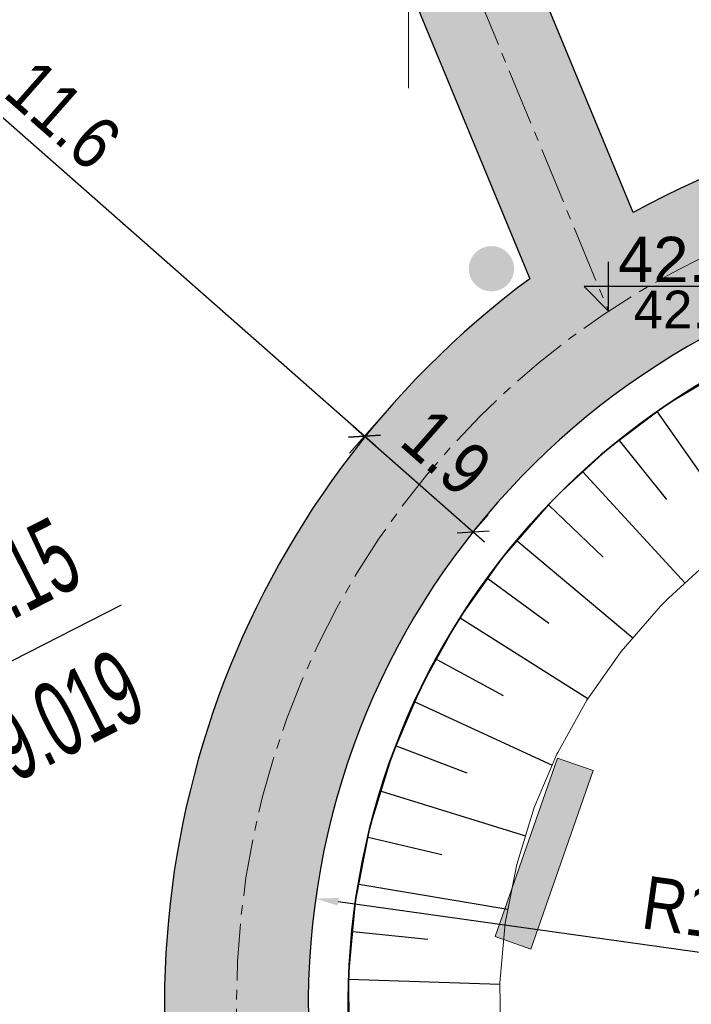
# Model space of a CAD drawing. Header units: metres. Extents: x 0 to 5465380, y 0 to 5925815.
# Tile 111 of 141: x 5463945 to 5463954, y 5925585 to 5925598. Entities that reach past the tile are written whole.
import ezdxf

# ---------------------------------------------------------------- set-up
doc = ezdxf.new("R2010")
doc.units = ezdxf.units.M
doc.linetypes.add('CENTER2', pattern=[1.125, 0.75, -0.125, 0.125, -0.125])
for name, color, linetype, lineweight in [('$DR - obrzeże 8x30', 34, 'Continuous', 30), ('$DR - osie ścieżek', 7, 'CENTER2', 15), ('$DR - wyp. chodnik', 44, 'Continuous', 5), ('$DR - zał. arch.', 7, 'Continuous', 13), ('$DR - zał. mapa', 250, 'Continuous', 0), ('0_Nr_Pióra__205', 150, 'Continuous', 200), ('___ławki_Nr_Pióra__141', 7, 'Continuous', 0), ('___ławki_Nr_Pióra__246', 34, 'Continuous', 211)]:
    doc.layers.add(name, color=color, linetype=linetype, lineweight=lineweight)
for name, color, linetype in [('$DR - wymiary', 7, 'Continuous'), ('AecObjExplode_rys 1_Vport_D5A', 7, 'Continuous'), ('AecObjExplode_rys 3_Vport_DDD', 7, 'Continuous'), ('AecObjExplode_rys 4_Vport_E22', 7, 'Continuous'), ('C-DROGI-KORYTARZE', 7, 'Continuous'), ('C-DROGI-SYTUACJA-ETYKIETY', 7, 'Continuous'), ('C-DZIALKI', 5, 'Continuous')]:
    doc.layers.add(name, color=color, linetype=linetype)
doc.styles.add('ARIAL 2', font='ARIALN.TTF')
doc.styles.add('simplex', font='ARIALN.TTF', dxfattribs={"width": 0.7})
doc.styles.get("Standard").update_dxf_attribs({"font": 'arial.ttf'})
doc.dimstyles.new('LINIOWY', dxfattribs={"dimtxt": 0.7, "dimasz": 0.3, "dimexe": 0.3, "dimexo": 0, "dimgap": 0.2, "dimtad": 1, "dimzin": 9, "dimdsep": 46, "dimtxsty": 'ARIAL 2', "dimblk": 'OBLIQUE', "dimcen": 0, "dimdle": 0.2, "dimclrd": 7, "dimclre": 7, "dimclrt": 1, "dimadec": 0, "dimazin": 0, "dimtfac": 1, "dimtofl": 0, "dimtmove": 1, "dimatfit": 3, "dimldrblk": 'OBLIQUE', "dimfxl": 0.3, "dimfxlon": 1, "dimtolj": 1, "dimtzin": 1, "dimarcsym": 0})
doc.dimstyles.new('LINIOWY$4', dxfattribs={"dimtxt": 0.7, "dimasz": 0.3, "dimexe": 0.3, "dimexo": 0, "dimgap": 0.2, "dimtad": 1, "dimzin": 9, "dimdsep": 46, "dimtxsty": 'ARIAL 2', "dimblk1": 'OBLIQUE', "dimsah": 1, "dimcen": 0, "dimdle": 0.2, "dimclrd": 7, "dimclre": 7, "dimclrt": 1, "dimadec": 0, "dimazin": 0, "dimtfac": 1, "dimtofl": 0, "dimtmove": 1, "dimatfit": 3, "dimldrblk": 'OBLIQUE', "dimfxl": 0.3, "dimfxlon": 1, "dimtolj": 1, "dimtzin": 1, "dimarcsym": 0})

# ---------------------------------------------------------------- blocks, each defined once
blk = doc.blocks.new('GK.6640.1913.2022 szara')
at = {"color": 252, "linetype": 'Continuous', "lineweight": 13, "flags": 128}
blk.add_lwpolyline([(5463950, 5925597.5), (5463950, 5925602.5)], dxfattribs=at)
blk = doc.blocks.new('świetlica_bezrzecze_PB_PZT oczyszczony')
at = {"layer": '0_Nr_Pióra__205', "linetype": 'Continuous'}
blk.add_hatch(color=256, dxfattribs=at).paths.add_polyline_path([(5463950.796, 5925595.111, 1), (5463951.396, 5925595.111, 1)], flags=0)
at = {"layer": '___ławki_Nr_Pióra__246', "linetype": 'Continuous'}
blk.add_hatch(color=256, dxfattribs=at).paths.add_polyline_path([(5463952.441, 5925588.473), (5463951.969, 5925588.637), (5463951.146, 5925586.277), (5463951.618, 5925586.112)], flags=0)
at = {"layer": '___ławki_Nr_Pióra__141', "linetype": 'Continuous', "flags": 128}
blk.add_lwpolyline([(5463952.441, 5925588.473), (5463951.969, 5925588.637), (5463951.146, 5925586.277), (5463951.618, 5925586.112)], close=True, dxfattribs=at)
blk = doc.blocks.new('kota')
at = {"color": 0, "linetype": 'ByBlock', "lineweight": -2}
for p, q in [((0, 0), (0, 1)), ((2, 0.5), (-0.5, 0.5)), ((-0.5, 0.5), (0, 0))]:
    blk.add_line(p, q, dxfattribs=at)
blk = doc.blocks.new('*D36')
at = {"layer": '$DR - wymiary', "color": 7, "lineweight": -2, "transparency": 16777216}
blk.add_line((5463955.74, 5925585.801), (5463949.069, 5925586.738), dxfattribs=at)
at = {"layer": '$DR - wymiary', "color": 7, "transparency": 16777216}
blk.add_solid([(5463949.076, 5925586.788), (5463949.062, 5925586.689), (5463948.771, 5925586.78)], dxfattribs=at)
at = {"layer": 'Defpoints', "color": 0, "transparency": 16777216}
for p in [(5463948.771, 5925586.78), (5463958.724, 5925585.382)]:
    blk.add_point(p, dxfattribs=at)
at = {"layer": '$DR - wymiary', "color": 1, "transparency": 16777216, "insert": (5463954.386, 5925586.554), "char_height": 0.7, "attachment_point": 5, "rotation": 352.0072, "style": 'ARIAL 2'}
blk.add_mtext('\\A1;R10.05', dxfattribs=at)
blk = doc.blocks.new('_OBLIQUE')
at = {"color": 0, "linetype": 'ByBlock'}
blk.add_line((-0.5, -0.5), (0.5, 0.5), dxfattribs=at)
blk = doc.blocks.new('*D100')
at = {"layer": '$DR - wymiary', "color": 7, "lineweight": -2, "transparency": 16777216}
for p, q in [((5463966.706, 5925591.489), (5463966.524, 5925591.727)), ((5463950.583, 5925579.154), (5463966.865, 5925591.611)), ((5463950.742, 5925579.276), (5463950.56, 5925579.514))]:
    blk.add_line(p, q, dxfattribs=at)
at = {"layer": 'Defpoints', "color": 0, "transparency": 16777216}
for p in [(5463966.706, 5925591.489), (5463966.706, 5925591.489), (5463950.742, 5925579.276)]:
    blk.add_point(p, dxfattribs=at)
at = {"layer": '$DR - wymiary', "color": 7, "lineweight": -2, "transparency": 16777216, "xscale": 0.3, "yscale": 0.3, "zscale": 0.3}
for p, rotation in [((5463966.706, 5925591.489), 37.41772911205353), ((5463950.742, 5925579.276), 217.4177291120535)]:
    blk.add_blockref('_OBLIQUE', p, dxfattribs=dict(at, rotation=rotation))
at = {"layer": '$DR - wymiary', "color": 1, "transparency": 16777216, "insert": (5463958.385, 5925585.825), "char_height": 0.7, "attachment_point": 5, "rotation": 37.4177, "style": 'ARIAL 2'}
blk.add_mtext('\\A1;20.1', dxfattribs=at)
blk = doc.blocks.new('*D102')
at = {"layer": '$DR - wymiary', "color": 7, "lineweight": -2, "transparency": 16777216}
for p, q in [((5463940.909, 5925600.786), (5463940.512, 5925600.335)), ((5463949.568, 5925592.765), (5463940.56, 5925600.693)), ((5463949.616, 5925593.122), (5463949.22, 5925592.672))]:
    blk.add_line(p, q, dxfattribs=at)
at = {"layer": 'Defpoints', "color": 0, "transparency": 16777216}
for p in [(5463941.045, 5925600.941), (5463940.71, 5925600.561), (5463949.753, 5925593.277)]:
    blk.add_point(p, dxfattribs=at)
at = {"layer": '$DR - wymiary', "color": 7, "lineweight": -2, "transparency": 16777216, "xscale": 0.3, "yscale": 0.3, "zscale": 0.3}
for p, rotation in [((5463940.71, 5925600.561), 138.649235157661), ((5463949.418, 5925592.897), 318.649235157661)]:
    blk.add_blockref('_OBLIQUE', p, dxfattribs=dict(at, rotation=rotation))
at = {"layer": '$DR - wymiary', "color": 1, "transparency": 16777216, "insert": (5463945.433, 5925597.147), "char_height": 0.7, "attachment_point": 5, "rotation": 318.6492, "style": 'ARIAL 2'}
blk.add_mtext('\\A1;11.6', dxfattribs=at)
blk = doc.blocks.new('*D104')
at = {"layer": '$DR - wymiary', "color": 7, "lineweight": -2, "transparency": 16777216}
for p, q in [((5463949.616, 5925593.122), (5463949.22, 5925592.672)), ((5463949.268, 5925593.029), (5463951.004, 5925591.501)), ((5463950.854, 5925591.633), (5463951.052, 5925591.858))]:
    blk.add_line(p, q, dxfattribs=at)
at = {"layer": 'Defpoints', "color": 0, "transparency": 16777216}
for p in [(5463949.753, 5925593.277), (5463950.854, 5925591.633), (5463950.854, 5925591.633)]:
    blk.add_point(p, dxfattribs=at)
at = {"layer": '$DR - wymiary', "color": 7, "lineweight": -2, "transparency": 16777216, "xscale": 0.3, "yscale": 0.3, "zscale": 0.3}
for p, rotation in [((5463949.418, 5925592.897), 138.649235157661), ((5463950.854, 5925591.633), 318.649235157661)]:
    blk.add_blockref('_OBLIQUE', p, dxfattribs=dict(at, rotation=rotation))
at = {"layer": '$DR - wymiary', "color": 1, "transparency": 16777216, "insert": (5463950.504, 5925592.683), "char_height": 0.7, "attachment_point": 5, "rotation": 318.6492, "style": 'ARIAL 2'}
blk.add_mtext('\\A1;1.9', dxfattribs=at)
blk = doc.blocks.new('*D115')
at = {"layer": '$DR - wymiary', "color": 7, "lineweight": -2, "transparency": 16777216}
blk.add_line((5463941.588, 5925574.264), (5463938.423, 5925572.21), dxfattribs=at)
at = {"layer": '$DR - wymiary', "color": 7, "transparency": 16777216}
blk.add_solid([(5463938.396, 5925572.252), (5463938.45, 5925572.168), (5463938.171, 5925572.047)], dxfattribs=at)
at = {"layer": 'Defpoints', "color": 0, "transparency": 16777216}
for p in [(5463958.724, 5925585.382), (5463938.171, 5925572.047)]:
    blk.add_point(p, dxfattribs=at)
at = {"layer": '$DR - wymiary', "color": 1, "transparency": 16777216, "insert": (5463940.259, 5925574.066), "char_height": 0.7, "attachment_point": 5, "rotation": 32.9777, "style": 'ARIAL 2'}
blk.add_mtext('\\A1;R24.5', dxfattribs=at)
blk = doc.blocks.new('*D116')
at = {"layer": '$DR - wymiary', "color": 7, "lineweight": -2, "transparency": 16777216}
blk.add_line((5463946.399, 5925578.731), (5463948.779, 5925580.016), dxfattribs=at)
at = {"layer": '$DR - wymiary', "color": 7, "transparency": 16777216}
blk.add_solid([(5463948.756, 5925580.06), (5463948.803, 5925579.972), (5463949.043, 5925580.158)], dxfattribs=at)
at = {"layer": 'Defpoints', "color": 0, "transparency": 16777216}
for p in [(5463958.724, 5925585.382), (5463949.043, 5925580.158)]:
    blk.add_point(p, dxfattribs=at)
at = {"layer": '$DR - wymiary', "color": 1, "transparency": 16777216, "insert": (5463946.868, 5925579.611), "char_height": 0.7, "attachment_point": 5, "rotation": 28.3533, "style": 'ARIAL 2'}
blk.add_mtext('\\A1;R11', dxfattribs=at)
blk = doc.blocks.new('*D137')
at = {"layer": '$DR - wymiary', "color": 7, "lineweight": -2, "transparency": 16777216}
blk.add_line((5463958.724, 5925585.382), (5463964.93, 5925585.382), dxfattribs=at)
at = {"layer": 'Defpoints', "color": 0, "transparency": 16777216}
for p in [(5463958.724, 5925585.382), (5463960.561, 5925585.382), (0, 0)]:
    blk.add_point(p, dxfattribs=at)
at = {"layer": '$DR - wymiary', "color": 1, "transparency": 16777216, "insert": (5463962.845, 5925585.94), "char_height": 0.7, "attachment_point": 5, "style": 'ARIAL 2'}
blk.add_mtext('\\A1;5925585.38', dxfattribs=at)
blk = doc.blocks.new('*D138')
at = {"layer": '$DR - wymiary', "color": 7, "lineweight": -2, "transparency": 16777216}
blk.add_line((5463958.724, 5925585.382), (5463958.724, 5925592.131), dxfattribs=at)
at = {"layer": 'Defpoints', "color": 0, "transparency": 16777216}
for p in [(5463958.724, 5925587.769), (5463958.724, 5925585.382), (0, 0)]:
    blk.add_point(p, dxfattribs=at)
at = {"layer": '$DR - wymiary', "color": 1, "transparency": 16777216, "insert": (5463958.166, 5925590.05), "char_height": 0.7, "attachment_point": 5, "rotation": 90, "style": 'ARIAL 2'}
blk.add_mtext('\\A1;5463958.72', dxfattribs=at)
blk = doc.blocks.new('AecObjExplode_rys 1_Vport_D5A')
at = {"layer": 'C-DROGI-KORYTARZE', "color": 92, "linetype": 'Continuous', "lineweight": 9}
for p, q in [((5463953.425, 5925593.319), (5463954.282, 5925593.833)), ((5463952.626, 5925592.718), (5463953.425, 5925593.319)), ((5463952.026, 5925592.171), (5463952.626, 5925592.718)), ((5463951.894, 5925592.038), (5463952.026, 5925592.171)), ((5463951.237, 5925591.284), (5463951.894, 5925592.038)), ((5463950.662, 5925590.466), (5463951.237, 5925591.284)), ((5463953.435, 5925590.752), (5463953.909, 5925591.185)), ((5463953.33, 5925590.646), (5463953.435, 5925590.752)), ((5463952.811, 5925590.05), (5463953.33, 5925590.646)), ((5463950.176, 5925589.593), (5463950.662, 5925590.466)), ((5463952.357, 5925589.404), (5463952.811, 5925590.05)), ((5463949.784, 5925588.673), (5463950.161, 5925589.562)), ((5463950.161, 5925589.562), (5463950.176, 5925589.593)), ((5463951.972, 5925588.713), (5463952.357, 5925589.404)), ((5463949.49, 5925587.718), (5463949.784, 5925588.673)), ((5463951.662, 5925587.986), (5463951.961, 5925588.689)), ((5463951.961, 5925588.689), (5463951.972, 5925588.713)), ((5463951.43, 5925587.23), (5463951.662, 5925587.986)), ((5463949.297, 5925586.737), (5463949.49, 5925587.718)), ((5463951.277, 5925586.455), (5463951.43, 5925587.23)), ((5463949.208, 5925585.742), (5463949.297, 5925586.737)), ((5463951.207, 5925585.668), (5463951.277, 5925586.455)), ((5463949.223, 5925584.742), (5463949.208, 5925585.742)), ((5463951.219, 5925584.877), (5463951.207, 5925585.668))]:
    blk.add_line(p, q, dxfattribs=at)
at = {"layer": 'C-DROGI-KORYTARZE', "color": 54, "linetype": 'Continuous', "lineweight": -3}
for p, q in [((5463953.289, 5925593.217, 42.917), (5463954.434, 5925591.579, 42.877)), ((5463952.783, 5925592.837, 42.922), (5463953.409, 5925592.058, 42.902)), ((5463952.304, 5925592.425, 42.926), (5463953.655, 5925590.953, 42.886)), ((5463951.849, 5925591.987, 42.929), (5463952.572, 5925591.296, 42.909)), ((5463951.434, 5925591.51, 42.931), (5463952.967, 5925590.229, 42.891)), ((5463951.046, 5925591.012, 42.934), (5463951.853, 5925590.424, 42.914)), ((5463950.682, 5925590.495, 42.936), (5463952.372, 5925589.426, 42.896)), ((5463950.372, 5925589.944, 42.938), (5463951.249, 5925589.468, 42.918)), ((5463950.085, 5925589.382, 42.941), (5463951.9, 5925588.546, 42.901)), ((5463949.838, 5925588.8, 42.944), (5463950.771, 5925588.443, 42.924)), ((5463949.638, 5925588.2, 42.947), (5463951.547, 5925587.612, 42.907)), ((5463949.465, 5925587.593, 42.951), (5463950.438, 5925587.362, 42.931)), ((5463949.343, 5925586.972, 42.955), (5463951.314, 5925586.641, 42.915)), ((5463949.262, 5925586.346, 42.959), (5463950.256, 5925586.246, 42.939)), ((5463949.208, 5925585.716, 42.964), (5463951.207, 5925585.647, 42.924))]:
    blk.add_line(p, q, dxfattribs=at)
at = {"layer": 'C-DROGI-SYTUACJA-ETYKIETY', "color": 1, "linetype": 'Continuous', "lineweight": -3}
blk.add_line((5463937.289, 5925586.133), (5463946.204, 5925590.664), dxfattribs=at)
at = {"layer": 'C-DZIALKI', "color": 7, "linetype": 'Continuous', "lineweight": 35}
blk.add_arc((5463958.762, 5925585.387), 9.56, 282.2986, 261.7796, dxfattribs=at)
at = {"layer": 'C-DROGI-SYTUACJA-ETYKIETY', "color": 1, "linetype": 'Continuous', "lineweight": -3, "char_height": 1, "style": 'simplex'}
for s, insert, attachment_point, rotation in [('POCZĄTEK OSI: 0+00.00\\PX=5925581.49 Y=5463928.15', (5463936.208, 5925586.102), 7, 26.9428), ('{\\fArial Narrow|b0|i0|c0|p34;L=39.019}', (5463946.135, 5925590.11), 3, 26.9428), ('POCZĄTEK OSI: 0+00.00\\PX=5925578.21 Y=5463929.82', (5463938.184, 5925585.246), 7, 292.5971)]:
    blk.add_mtext(s, dxfattribs=dict(at, insert=insert, attachment_point=attachment_point, rotation=rotation))
blk = doc.blocks.new('AecObjExplode_rys 4_Vport_E22')
at = {"layer": 'C-DROGI-KORYTARZE', "color": 92, "linetype": 'Continuous', "lineweight": 9}
for p, q in [((5463953.425, 5925593.319), (5463954.282, 5925593.833)), ((5463952.626, 5925592.718), (5463953.425, 5925593.319)), ((5463952.026, 5925592.171), (5463952.626, 5925592.718)), ((5463951.894, 5925592.038), (5463952.026, 5925592.171)), ((5463951.237, 5925591.284), (5463951.894, 5925592.038)), ((5463950.662, 5925590.466), (5463951.237, 5925591.284)), ((5463953.435, 5925590.752), (5463953.909, 5925591.185)), ((5463953.33, 5925590.646), (5463953.435, 5925590.752)), ((5463952.811, 5925590.05), (5463953.33, 5925590.646)), ((5463950.176, 5925589.593), (5463950.662, 5925590.466)), ((5463952.357, 5925589.404), (5463952.811, 5925590.05)), ((5463949.784, 5925588.673), (5463950.161, 5925589.562)), ((5463950.161, 5925589.562), (5463950.176, 5925589.593)), ((5463951.972, 5925588.713), (5463952.357, 5925589.404)), ((5463949.49, 5925587.718), (5463949.784, 5925588.673)), ((5463951.662, 5925587.986), (5463951.961, 5925588.689)), ((5463951.961, 5925588.689), (5463951.972, 5925588.713)), ((5463951.43, 5925587.23), (5463951.662, 5925587.986)), ((5463949.297, 5925586.737), (5463949.49, 5925587.718)), ((5463951.277, 5925586.455), (5463951.43, 5925587.23)), ((5463949.208, 5925585.742), (5463949.297, 5925586.737)), ((5463951.207, 5925585.668), (5463951.277, 5925586.455)), ((5463949.223, 5925584.742), (5463949.208, 5925585.742)), ((5463951.219, 5925584.877), (5463951.207, 5925585.668))]:
    blk.add_line(p, q, dxfattribs=at)
at = {"layer": 'C-DROGI-KORYTARZE', "color": 54, "linetype": 'Continuous', "lineweight": -3}
for p, q in [((5463953.289, 5925593.217, 42.917), (5463954.434, 5925591.579, 42.877)), ((5463952.783, 5925592.837, 42.922), (5463953.409, 5925592.058, 42.902)), ((5463952.304, 5925592.425, 42.926), (5463953.655, 5925590.953, 42.886)), ((5463951.849, 5925591.987, 42.929), (5463952.572, 5925591.296, 42.909)), ((5463951.434, 5925591.51, 42.931), (5463952.967, 5925590.229, 42.891)), ((5463951.046, 5925591.012, 42.934), (5463951.853, 5925590.424, 42.914)), ((5463950.682, 5925590.495, 42.936), (5463952.372, 5925589.426, 42.896)), ((5463950.372, 5925589.944, 42.938), (5463951.249, 5925589.468, 42.918)), ((5463950.085, 5925589.382, 42.941), (5463951.9, 5925588.546, 42.901)), ((5463949.838, 5925588.8, 42.944), (5463950.771, 5925588.443, 42.924)), ((5463949.638, 5925588.2, 42.947), (5463951.547, 5925587.612, 42.907)), ((5463949.465, 5925587.593, 42.951), (5463950.438, 5925587.362, 42.931)), ((5463949.343, 5925586.972, 42.955), (5463951.314, 5925586.641, 42.915)), ((5463949.262, 5925586.346, 42.959), (5463950.256, 5925586.246, 42.939)), ((5463949.208, 5925585.716, 42.964), (5463951.207, 5925585.647, 42.924))]:
    blk.add_line(p, q, dxfattribs=at)
at = {"layer": 'C-DROGI-SYTUACJA-ETYKIETY', "color": 1, "linetype": 'Continuous', "lineweight": -3}
blk.add_line((5463937.289, 5925586.133), (5463946.204, 5925590.664), dxfattribs=at)
at = {"layer": 'C-DZIALKI', "color": 7, "linetype": 'Continuous', "lineweight": 35}
blk.add_arc((5463958.762, 5925585.387), 9.56, 282.2986, 261.7796, dxfattribs=at)
at = {"layer": 'C-DROGI-SYTUACJA-ETYKIETY', "color": 1, "linetype": 'Continuous', "lineweight": -3, "char_height": 1, "style": 'simplex'}
for s, insert, attachment_point, rotation in [('POCZĄTEK OSI: 0+00.00\\PX=5925581.49 Y=5463928.15', (5463936.208, 5925586.102), 7, 26.9428), ('{\\fArial Narrow|b0|i0|c0|p34;L=39.019}', (5463946.135, 5925590.11), 3, 26.9428), ('POCZĄTEK OSI: 0+00.00\\PX=5925578.21 Y=5463929.82', (5463938.184, 5925585.246), 7, 292.5971)]:
    blk.add_mtext(s, dxfattribs=dict(at, insert=insert, attachment_point=attachment_point, rotation=rotation))
blk = doc.blocks.new('AecObjExplode_rys 3_Vport_DDD')
at = {"layer": 'C-DROGI-KORYTARZE', "color": 92, "linetype": 'Continuous', "lineweight": 9}
for p, q in [((5463953.425, 5925593.319), (5463954.282, 5925593.833)), ((5463952.626, 5925592.718), (5463953.425, 5925593.319)), ((5463952.026, 5925592.171), (5463952.626, 5925592.718)), ((5463951.894, 5925592.038), (5463952.026, 5925592.171)), ((5463951.237, 5925591.284), (5463951.894, 5925592.038)), ((5463950.662, 5925590.466), (5463951.237, 5925591.284)), ((5463953.435, 5925590.752), (5463953.909, 5925591.185)), ((5463953.33, 5925590.646), (5463953.435, 5925590.752)), ((5463952.811, 5925590.05), (5463953.33, 5925590.646)), ((5463950.176, 5925589.593), (5463950.662, 5925590.466)), ((5463952.357, 5925589.404), (5463952.811, 5925590.05)), ((5463949.784, 5925588.673), (5463950.161, 5925589.562)), ((5463950.161, 5925589.562), (5463950.176, 5925589.593)), ((5463951.972, 5925588.713), (5463952.357, 5925589.404)), ((5463949.49, 5925587.718), (5463949.784, 5925588.673)), ((5463951.662, 5925587.986), (5463951.961, 5925588.689)), ((5463951.961, 5925588.689), (5463951.972, 5925588.713)), ((5463951.43, 5925587.23), (5463951.662, 5925587.986)), ((5463949.297, 5925586.737), (5463949.49, 5925587.718)), ((5463951.277, 5925586.455), (5463951.43, 5925587.23)), ((5463949.208, 5925585.742), (5463949.297, 5925586.737)), ((5463951.207, 5925585.668), (5463951.277, 5925586.455)), ((5463949.223, 5925584.742), (5463949.208, 5925585.742)), ((5463951.219, 5925584.877), (5463951.207, 5925585.668))]:
    blk.add_line(p, q, dxfattribs=at)
at = {"layer": 'C-DROGI-KORYTARZE', "color": 54, "linetype": 'Continuous', "lineweight": -3}
for p, q in [((5463953.289, 5925593.217, 42.917), (5463954.434, 5925591.579, 42.877)), ((5463952.783, 5925592.837, 42.922), (5463953.409, 5925592.058, 42.902)), ((5463952.304, 5925592.425, 42.926), (5463953.655, 5925590.953, 42.886)), ((5463951.849, 5925591.987, 42.929), (5463952.572, 5925591.296, 42.909)), ((5463951.434, 5925591.51, 42.931), (5463952.967, 5925590.229, 42.891)), ((5463951.046, 5925591.012, 42.934), (5463951.853, 5925590.424, 42.914)), ((5463950.682, 5925590.495, 42.936), (5463952.372, 5925589.426, 42.896)), ((5463950.372, 5925589.944, 42.938), (5463951.249, 5925589.468, 42.918)), ((5463950.085, 5925589.382, 42.941), (5463951.9, 5925588.546, 42.901)), ((5463949.838, 5925588.8, 42.944), (5463950.771, 5925588.443, 42.924)), ((5463949.638, 5925588.2, 42.947), (5463951.547, 5925587.612, 42.907)), ((5463949.465, 5925587.593, 42.951), (5463950.438, 5925587.362, 42.931)), ((5463949.343, 5925586.972, 42.955), (5463951.314, 5925586.641, 42.915)), ((5463949.262, 5925586.346, 42.959), (5463950.256, 5925586.246, 42.939)), ((5463949.208, 5925585.716, 42.964), (5463951.207, 5925585.647, 42.924))]:
    blk.add_line(p, q, dxfattribs=at)
at = {"layer": 'C-DROGI-SYTUACJA-ETYKIETY', "color": 1, "linetype": 'Continuous', "lineweight": -3}
blk.add_line((5463937.289, 5925586.133), (5463946.204, 5925590.664), dxfattribs=at)
at = {"layer": 'C-DZIALKI', "color": 7, "linetype": 'Continuous', "lineweight": 35}
blk.add_arc((5463958.762, 5925585.387), 9.56, 282.2986, 261.7796, dxfattribs=at)
at = {"layer": 'C-DROGI-SYTUACJA-ETYKIETY', "color": 1, "linetype": 'Continuous', "lineweight": -3, "char_height": 1, "style": 'simplex'}
for s, insert, attachment_point, rotation in [('POCZĄTEK OSI: 0+00.00\\PX=5925581.49 Y=5463928.15', (5463936.208, 5925586.102), 7, 26.9428), ('{\\fArial Narrow|b0|i0|c0|p34;L=39.019}', (5463946.135, 5925590.11), 3, 26.9428), ('POCZĄTEK OSI: 0+00.00\\PX=5925578.21 Y=5463929.82', (5463938.184, 5925585.246), 7, 292.5971)]:
    blk.add_mtext(s, dxfattribs=dict(at, insert=insert, attachment_point=attachment_point, rotation=rotation))

msp = doc.modelspace()

# ---------------------------------------------------------------- hatches: boundary and pattern name
at = {"layer": '$DR - wyp. chodnik'}
h = msp.add_hatch(dxfattribs=at)
h.set_pattern_fill('AR-SAND', color=256, scale=0.01)
h.set_pattern_definition([(37.5, (500, 0), (-0.01600031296, 0.48941323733), [0, -0.38608, 0, -0.4318, 0, -0.41275]), (7.5, (500, 0), (0.44952328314, 0.71682510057), [0, -0.20828, 0, -0.34798, 0, -0.13335]), (327.5, (499.6876, 0), (0.790992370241, 0.001437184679), [0, -0.127, 0, -0.4572, 0, -0.5969]), (317.5, (499.6876, 0), (0.76355645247, 0.22292932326), [0, -0.0635, 0, -0.29972, 0, -0.3429])])
h.paths.add_polyline_path([(5463958.811, 5925573.433, 1.284126), (5463952.971, 5925595.856), (5463945.622, 5925613.63), (5463944.143, 5925613.018), (5463946.37, 5925607.633, 0.194771), (5463934.37, 5925592.77, 0.959366), (5463910.944, 5925588.139, 1.531072), (5463902.406, 5925567.988), (5463893.559, 5925564.306, 0.384254), (5463887.764, 5925552.083), (5463862.231, 5925541.456), (5463863.153, 5925539.241), (5463888.637, 5925549.847), (5463903.669, 5925513.728), (5463903.08, 5925513.225), (5463904.38, 5925511.705), (5463904.595, 5925511.889), (5463910.657, 5925504.009), (5463924.399, 5925502.717), (5463924.162, 5925500.211), (5463926.552, 5925499.986), (5463926.788, 5925502.493), (5463940.548, 5925501.199), (5463939.758, 5925492.8), (5463941.75, 5925492.612), (5463945.889, 5925536.637, 1.642027), (5463958.177, 5925553.955)])
h.paths.add_polyline_path([(5463914.368, 5925570.584, -0.565703), (5463929.546, 5925559.395), (5463926.129, 5925523.186), (5463905.587, 5925514.846), (5463890.146, 5925551.946, -0.414214), (5463894.404, 5925562.275)], flags=16)
h.paths.add_polyline_path([(5463892.202, 5925579.937, -1), (5463912.302, 5925579.937, -1)], flags=16)
h.paths.add_polyline_path([(5463910.621, 5925571.408, 0.241691), (5463914.061, 5925581.767, 0.332), (5463928.141, 5925579.302), (5463928.394, 5925578.805)], flags=16)
h.paths.add_polyline_path([(5463921.709, 5925573.639), (5463929.394, 5925576.838), (5463944.809, 5925546.509), (5463940.735, 5925503.19), (5463926.976, 5925504.484), (5463932.165, 5925559.475, 0.382129)], flags=16)
h.paths.add_polyline_path([(5463912.703, 5925589.968, -1), (5463932.803, 5925589.968, -1)], flags=16)
h.paths.add_polyline_path([(5463929.85, 5925580.354, 0.111618), (5463933.295, 5925584.342, 0.375671), (5463956.374, 5925560.041), (5463956.18, 5925554.068, 0.258572), (5463946.204, 5925548.178)], flags=16)
h.paths.add_polyline_path([(5463947.101, 5925605.865), (5463951.602, 5925594.979, 0.663307), (5463956.814, 5925573.586), (5463956.436, 5925561.944, -0.732242)], flags=16)
h.paths.add_polyline_path([(5463948.674, 5925585.382, -1), (5463968.774, 5925585.382, -1)], flags=16)
h.paths.add_polyline_path([(5463956.118, 5925552.165), (5463955.923, 5925546.165, 8.05786), (5463957.918, 5925545.968), (5463958.115, 5925552.043, -20.041857)], flags=16)
h.paths.add_polyline_path([(5463926.126, 5925521.027), (5463924.587, 5925504.708), (5463911.711, 5925505.919), (5463906.286, 5925512.971)], flags=16)

# ---------------------------------------------------------------- linework, layer by layer
at = {"layer": '$DR - obrzeże 8x30', "flags": 128}
for points in [[(5463920.599, 5925436.903), (5463921.147, 5925442.718), (5463937.867, 5925451.322), (5463945.889, 5925536.637, 1.642027), (5463958.177, 5925553.955), (5463958.811, 5925573.433, 1.284126), (5463952.971, 5925595.856), (5463945.622, 5925613.63)], [(5463944.143, 5925613.018), (5463946.37, 5925607.633, 0.194771), (5463934.37, 5925592.77, 0.959366), (5463910.944, 5925588.139, 1.531072), (5463902.406, 5925567.988), (5463893.559, 5925564.306, 0.384254), (5463887.764, 5925552.083), (5463852.927, 5925537.584)]]:
    msp.add_lwpolyline(points, format="xyb", dxfattribs=at)
msp.add_lwpolyline([(5463947.101, 5925605.865), (5463951.602, 5925594.979, 0.663307), (5463956.814, 5925573.586), (5463956.436, 5925561.944, -0.732242)], format="xyb", close=True, dxfattribs=at)
at = {"layer": '$DR - obrzeże 8x30'}
msp.add_arc((5463958.724, 5925585.382), 10.05, 276.3547, 263.5577, dxfattribs=at)
at = {"layer": '$DR - osie ścieżek', "flags": 128}
msp.add_lwpolyline([(5463944.883, 5925613.324), (5463952.645, 5925594.55)], dxfattribs=at)
at = {"layer": '$DR - osie ścieżek'}
msp.add_circle((5463958.724, 5925585.382), 11, dxfattribs=at)
msp.add_arc((5463958.724, 5925585.382), 24.5, 117.4147, 266.9101, dxfattribs=at)

# ---------------------------------------------------------------- block references
at = {"layer": '$DR - zał. arch.'}
msp.add_blockref('świetlica_bezrzecze_PB_PZT oczyszczony', (0, 0), dxfattribs=at)
at = {"layer": '$DR - zał. mapa'}
msp.add_blockref('GK.6640.1913.2022 szara', (0, 0), dxfattribs=at)
at = {"layer": 'AecObjExplode_rys 1_Vport_D5A'}
msp.add_blockref('AecObjExplode_rys 1_Vport_D5A', (0, 0), dxfattribs=at)
at = {"layer": 'AecObjExplode_rys 3_Vport_DDD'}
msp.add_blockref('AecObjExplode_rys 3_Vport_DDD', (0, 0), dxfattribs=at)
at = {"layer": 'AecObjExplode_rys 4_Vport_E22'}
msp.add_blockref('AecObjExplode_rys 4_Vport_E22', (0, 0), dxfattribs=at)
at = {"layer": 'C-DROGI-SYTUACJA-ETYKIETY', "color": 7, "linetype": 'Continuous', "lineweight": -3, "xscale": 0.6500000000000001, "yscale": 0.6500000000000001, "zscale": 0.6500000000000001}
msp.add_blockref('kota', (5463952.645, 5925594.55), dxfattribs=at)

# ---------------------------------------------------------------- texts
at = {"layer": 'C-DROGI-SYTUACJA-ETYKIETY', "color": 1, "linetype": 'Continuous', "lineweight": -3, "insert": (5463952.77, 5925594.925), "char_height": 0.6, "attachment_point": 7}
msp.add_mtext('42.90', dxfattribs=at)
at = {"layer": 'C-DROGI-SYTUACJA-ETYKIETY', "color": 7, "linetype": 'Continuous', "lineweight": -3, "insert": (5463952.976, 5925594.568), "char_height": 0.5, "attachment_point": 4}
msp.add_mtext('42.70', dxfattribs=at)

# ---------------------------------------------------------------- dimensions: what is measured, and where the dimension line sits
at = {"layer": '$DR - wymiary'}
dim = msp.add_aligned_dim(p1=(5463949.753, 5925593.277), p2=(5463941.045, 5925600.941), distance=0.507, dimstyle='LINIOWY', dxfattribs=at)
dim.commit()
dim.dimension.update_dxf_attribs({"geometry": '*D102', "text_midpoint": (5463945.433, 5925597.147)})
dim = msp.add_linear_dim(base=(5463950.854, 5925591.633), p1=(5463949.753, 5925593.277), p2=(5463950.854, 5925591.633), angle=318.6492, dimstyle='LINIOWY', override={"dimdec": 1}, dxfattribs=at)
dim.commit()
dim.dimension.update_dxf_attribs({"geometry": '*D104', "text_midpoint": (5463950.504, 5925592.683)})
for offset, dtype, picture, middle in [((0, 2.386563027), 1, '*D138', (5463958.166434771, 5925590.050091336)), ((1.837338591, 0), 0, '*D137', (5463962.845417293, 5925585.939790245))]:
    dim = msp.add_ordinate_dim(feature_location=(5463958.723835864, 5925585.382389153), offset=offset, dtype=dtype, origin=(0, 0), dimstyle='LINIOWY', override={"dimfxlon": 0}, dxfattribs=at)
    dim.commit()
    dim.dimension.update_dxf_attribs({"geometry": picture, "text_midpoint": middle})
dim = msp.add_linear_dim(base=(5463966.706, 5925591.489), p1=(5463950.742, 5925579.276), p2=(5463966.706, 5925591.489), angle=37.4177, dimstyle='LINIOWY', dxfattribs=at)
dim.commit()
dim.dimension.update_dxf_attribs({"geometry": '*D100', "text_midpoint": (5463958.385, 5925585.825)})
for mpoint, picture, middle in [((5463948.771, 5925586.78), '*D36', (5463954.309, 5925586.002)), ((5463938.171, 5925572.047), '*D115', (5463940.562, 5925573.598)), ((5463949.043, 5925580.158), '*D116', (5463947.13, 5925579.126))]:
    dim = msp.add_radius_dim(center=(5463958.724, 5925585.382), mpoint=mpoint, dimstyle='LINIOWY$4', dxfattribs=at)
    dim.commit()
    dim.dimension.update_dxf_attribs({"geometry": picture, "text_midpoint": middle, "dimtype": 132})

doc.saveas('drawing.dxf')
